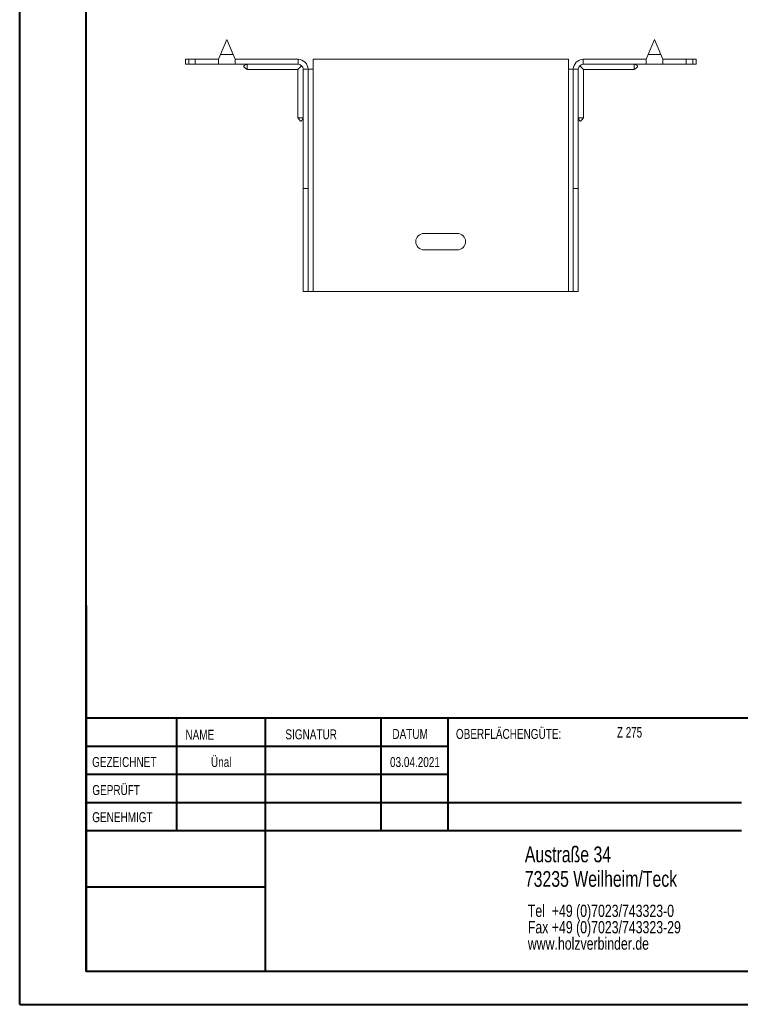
# Model space of a CAD drawing. Header units: millimetres. Extents: x 0 to 210, y 0 to 297.
# Tile 1 of 6: x 0 to 109, y 0 to 149. Entities that reach past the tile are written whole.
import ezdxf

# ---------------------------------------------------------------- set-up
doc = ezdxf.new("R2010")
doc.units = ezdxf.units.MM
doc.styles.add('SLDTEXTSTYLE0', font='TXT', dxfattribs={"width": 0.75})
doc.styles.add('SLDTEXTSTYLE2', font='TXT', dxfattribs={"width": 0.7})

# ---------------------------------------------------------------- blocks, each defined once
blk = doc.blocks.new('SW_NOTE_0')
at = {"color": 0, "linetype": 'Continuous', "lineweight": 0, "char_height": 1.8521, "attachment_point": 1, "style": 'SLDTEXTSTYLE0'}
for s, insert in [('Tel  +49 (0)7023/743323-0', (0, 2.39)), ('Fax +49 (0)7023/743323-29', (0, -0.08)), ('www.holzverbinder.de', (0, -2.55))]:
    blk.add_mtext(s, dxfattribs=dict(at, insert=insert))

msp = doc.modelspace()

# ---------------------------------------------------------------- linework, layer by layer
at = {"color": 7, "linetype": 'Continuous', "lineweight": 40}
for p, q in [((0.08, 0.21), (0.08, 297.21)), ((10.08, 5.21), (10.08, 292.21)), ((10.11, 60.37), (10.11, 5.12)), ((205.08, 43.37), (10.11, 43.37)), ((23.71, 43.37), (23.71, 26.37)), ((37.1, 43.37), (37.1, 5.12)), ((54.51, 43.37), (54.51, 26.37)), ((64.71, 26.37), (64.71, 43.37)), ((64.71, 39.1), (10.11, 39.1)), ((64.71, 34.87), (10.11, 34.87)), ((108.91, 30.62), (10.11, 30.62)), ((108.91, 26.37), (10.11, 26.37)), ((37.1, 17.87), (10.11, 17.87)), ((10.11, 13.71), (10.08, 13.71)), ((10.11, 9.46), (10.08, 9.46)), ((10.08, 5.21), (205.08, 5.21)), ((0.08, 0.21), (210.08, 0.21))]:
    msp.add_line(p, q, dxfattribs=at)
at = {"color": 7, "linetype": 'Continuous', "lineweight": 15}
for p, q in [((31.31, 145.74), (30.37, 143.49)), ((32.25, 143.49), (31.31, 145.74)), ((95.81, 145.74), (94.87, 143.49)), ((96.75, 143.49), (95.81, 145.74)), ((25.06, 142.74), (25.06, 141.99)), ((25.06, 142.74), (25.56, 142.74)), ((25.56, 142.74), (25.56, 141.99)), ((25.56, 142.74), (26.56, 142.74)), ((26.56, 141.99), (26.56, 142.74)), ((30.06, 142.74), (26.56, 142.74)), ((30.37, 143.49), (30.06, 142.74)), ((30.06, 142.74), (30.06, 141.99)), ((30.37, 143.49), (32.25, 143.49)), ((32.56, 142.74), (32.25, 143.49)), ((32.56, 141.99), (32.56, 142.74)), ((42.06, 142.74), (32.56, 142.74)), ((42.06, 141.99), (42.06, 142.74)), ((44.31, 141.24), (44.31, 142.74)), ((82.81, 142.74), (44.31, 142.74)), ((82.81, 142.74), (82.81, 141.24)), ((85.06, 141.99), (85.06, 142.74)), ((85.06, 142.74), (94.56, 142.74)), ((94.87, 143.49), (94.56, 142.74)), ((94.56, 142.74), (94.56, 141.99)), ((94.87, 143.49), (96.75, 143.49)), ((97.06, 142.74), (96.75, 143.49)), ((97.06, 141.99), (97.06, 142.74)), ((97.06, 142.74), (100.56, 142.74)), ((100.56, 141.99), (100.56, 142.74)), ((100.56, 142.74), (101.56, 142.74)), ((101.56, 141.99), (101.56, 142.74)), ((101.56, 142.74), (102.06, 142.74)), ((102.06, 141.99), (102.06, 142.74)), ((25.56, 141.99), (25.06, 141.99)), ((26.56, 141.99), (25.56, 141.99)), ((30.06, 141.99), (26.56, 141.99)), ((30.06, 141.99), (32.56, 141.99)), ((42.06, 141.99), (32.56, 141.99)), ((34.36, 141.19), (42.01, 141.19)), ((42.01, 141.19), (42.59, 141.77)), ((42.01, 141.19), (42.01, 133.93)), ((42.81, 141.24), (43.56, 141.24)), ((42.81, 123.24), (42.81, 141.24)), ((43.56, 123.24), (43.56, 141.24)), ((43.56, 141.24), (44.31, 141.24)), ((44.31, 107.74), (44.31, 141.24)), ((82.81, 141.24), (82.81, 107.74)), ((82.81, 141.24), (83.56, 141.24)), ((84.31, 141.24), (83.56, 141.24)), ((83.56, 123.24), (83.56, 141.24)), ((84.31, 123.24), (84.31, 141.24)), ((84.53, 141.77), (85.11, 141.19)), ((85.06, 141.99), (94.56, 141.99)), ((85.11, 141.19), (92.76, 141.19)), ((85.11, 133.93), (85.11, 141.19)), ((94.56, 141.99), (97.06, 141.99)), ((97.06, 141.99), (100.56, 141.99)), ((101.56, 141.99), (100.56, 141.99)), ((102.06, 141.99), (101.56, 141.99)), ((43.56, 123.24), (42.81, 123.24)), ((42.81, 107.74), (42.81, 123.24)), ((43.56, 107.74), (43.56, 123.24)), ((83.56, 123.24), (84.31, 123.24)), ((83.56, 107.74), (83.56, 123.24)), ((84.31, 107.74), (84.31, 123.24)), ((66.06, 116.49), (61.06, 116.49)), ((61.06, 113.99), (66.06, 113.99)), ((43.56, 107.74), (42.81, 107.74)), ((43.56, 107.74), (44.31, 107.74)), ((44.31, 107.74), (82.81, 107.74)), ((82.81, 107.74), (83.56, 107.74)), ((83.56, 107.74), (84.31, 107.74))]:
    msp.add_line(p, q, dxfattribs=at)
at = {"color": 7, "linetype": 'Continuous', "lineweight": 0}
for p, q in [((64.71, 39.12), (10.11, 39.12)), ((23.71, 5.21), (23.71, 5.12)), ((54.51, 5.21), (54.51, 5.12))]:
    msp.add_line(p, q, dxfattribs=at)
at = {"color": 7, "linetype": 'Continuous', "lineweight": 15}
for centre, radius, start, end in [((42.06, 141.24), 1.5, 0, 90), ((85.06, 141.24), 1.5, 90, 180), ((42.06, 141.24), 0.75, 0, 90), ((85.06, 141.24), 0.75, 90, 180), ((61.06, 115.24), 1.25, 90, 270), ((66.06, 115.24), 1.25, 270, 90)]:
    msp.add_arc(centre, radius, start, end, dxfattribs=at)
for points, knots in [([(34.36, 141.99), (34.24, 141.95), (34.07, 141.89), (33.91, 141.79), (33.87, 141.72), (33.86, 141.69), (33.86, 141.65), (33.87, 141.61), (33.94, 141.53), (34.11, 141.4), (34.26, 141.27), (34.36, 141.18)], [0, 0, 0, 0, 0.285501, 0.392615, 0.433608, 0.452355, 0.47104, 0.511905, 0.562272, 0.6953, 1, 1, 1, 1]), ([(34.36, 141.99), (34.36, 141.91), (34.36, 141.72), (34.36, 141.45), (34.36, 141.26), (34.36, 141.18), (34.36, 141.2), (34.36, 141.2)], [0, 0, 0, 0, 0.176999, 0.437532, 0.698072, 0.958616, 1, 1, 1, 1]), ([(92.75, 141.18), (92.84, 141.26), (92.97, 141.37), (93.14, 141.5), (93.23, 141.59), (93.26, 141.65), (93.26, 141.69), (93.25, 141.72), (93.22, 141.77), (93.07, 141.89), (92.9, 141.95), (92.76, 141.99)], [0, 0, 0, 0, 0.256731, 0.386951, 0.489173, 0.528771, 0.547318, 0.566205, 0.608673, 0.662214, 1, 1, 1, 1]), ([(92.76, 141.99), (92.76, 141.91), (92.76, 141.72), (92.76, 141.45), (92.76, 141.26), (92.76, 141.18), (92.76, 141.2), (92.76, 141.2)], [0, 0, 0, 0, 0.176999, 0.437532, 0.698072, 0.958616, 1, 1, 1, 1]), ([(42, 133.93), (42.08, 133.85), (42.19, 133.72), (42.32, 133.54), (42.4, 133.45), (42.47, 133.43), (42.5, 133.43), (42.54, 133.43), (42.58, 133.46), (42.71, 133.61), (42.76, 133.78), (42.81, 133.93)], [0, 0, 0, 0, 0.256731, 0.386951, 0.489173, 0.528771, 0.547318, 0.566205, 0.608673, 0.662214, 1, 1, 1, 1]), ([(42.02, 133.93), (42.02, 133.93), (42.03, 133.93), (42.2, 133.93), (42.42, 133.93), (42.63, 133.93), (42.75, 133.93), (42.81, 133.93)], [0, 0, 0, 0, 0.217783, 0.478083, 0.738383, 0.867316, 1, 1, 1, 1]), ([(84.31, 133.93), (84.35, 133.81), (84.41, 133.64), (84.51, 133.48), (84.58, 133.43), (84.61, 133.43), (84.65, 133.43), (84.69, 133.44), (84.77, 133.51), (84.9, 133.68), (85.03, 133.83), (85.12, 133.93)], [0, 0, 0, 0, 0.285501, 0.392615, 0.433608, 0.452355, 0.47104, 0.511905, 0.562272, 0.6953, 1, 1, 1, 1]), ([(85.1, 133.93), (85.09, 133.93), (85.08, 133.93), (84.92, 133.93), (84.7, 133.93), (84.49, 133.93), (84.37, 133.93), (84.31, 133.93)], [0, 0, 0, 0, 0.217783, 0.478083, 0.738383, 0.867316, 1, 1, 1, 1])]:
    msp.add_open_spline(points, degree=3, knots=knots, dxfattribs=at)

# ---------------------------------------------------------------- block references
at = {"color": 7, "linetype": 'Continuous', "lineweight": 0}
msp.add_blockref('SW_NOTE_0', (76.7, 12.85), dxfattribs=at)

# ---------------------------------------------------------------- texts
for s, insert, char_height, attachment_point, style in [('NAME', (25.07, 41.62), 1.5, 1, 'SLDTEXTSTYLE0'), ('SIGNATUR', (40.14, 41.68), 1.5, 1, 'SLDTEXTSTYLE0'), ('DATUM', (56.28, 41.74), 1.5, 1, 'SLDTEXTSTYLE0'), ('OBERFLÄCHENGÜTE:', (65.86, 41.74), 1.5, 1, 'SLDTEXTSTYLE0'), ('Z 275', (90.14, 42.03), 1.587, 1, 'SLDTEXTSTYLE2'), ('GEZEICHNET', (11, 37.51), 1.5, 1, 'SLDTEXTSTYLE0'), ('Ünal', (30.47, 37.5), 1.499, 2, 'SLDTEXTSTYLE0'), ('03.04.2021', (59.68, 37.5), 1.499, 2, 'SLDTEXTSTYLE0'), ('GEPRÜFT', (11.03, 33.28), 1.5, 1, 'SLDTEXTSTYLE0'), ('GENEHMIGT', (11.02, 29.19), 1.5, 1, 'SLDTEXTSTYLE0'), ('Austraße 34', (76.25, 24.02), 2.3813, 1, 'SLDTEXTSTYLE0'), ('73235 Weilheim/Teck', (76.25, 20.32), 2.3813, 1, 'SLDTEXTSTYLE0')]:
    msp.add_mtext(s, dxfattribs=dict(at, insert=insert, char_height=char_height, attachment_point=attachment_point, style=style))

doc.saveas('drawing.dxf')
